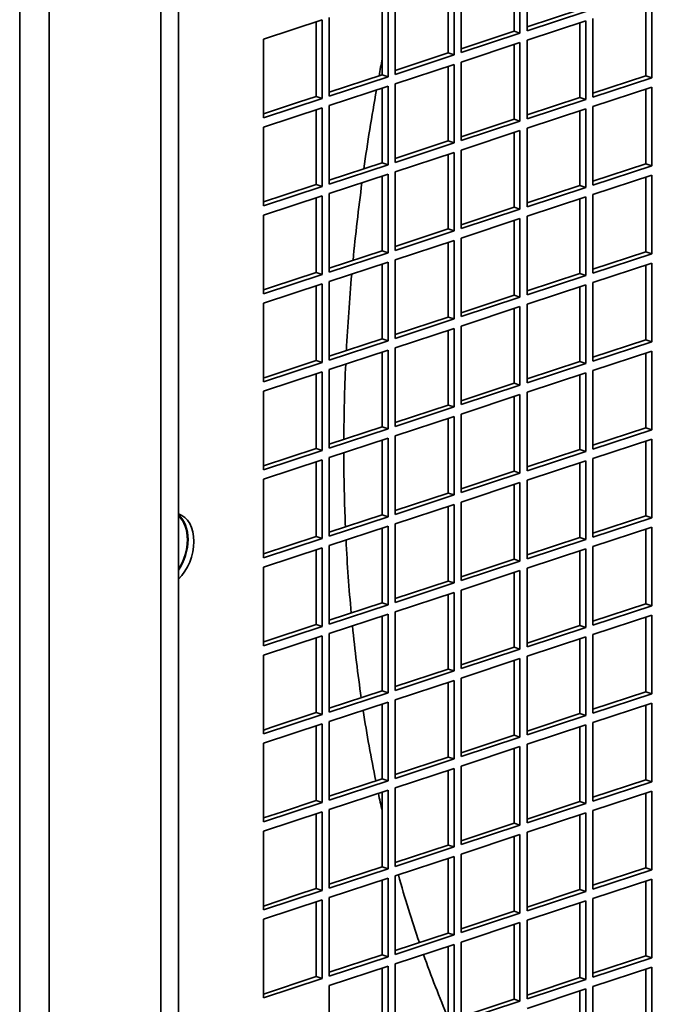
# Model space of a CAD drawing. Header units: millimetres. Extents: x 132 to 3320, y 40 to 2336.
# Tile 14 of 38: x 2938 to 2987, y 777 to 853. Entities that reach past the tile are written whole.
import ezdxf

# ---------------------------------------------------------------- set-up
doc = ezdxf.new("R2010")
doc.units = ezdxf.units.MM
doc.header["$LTSCALE"] = 8
doc.layers.add('Krawędzie widoczne(ISO)', color=7, linetype='Continuous', lineweight=35, true_color=0x262659)

msp = doc.modelspace()

# ---------------------------------------------------------------- linework, layer by layer
at = {"layer": 'Krawędzie widoczne(ISO)'}
for p, q in [((2938.329, 996.794), (2938.329, 537.629)), ((2949.191, 951.134), (2949.191, 661.136)), ((2950.548, 661.584), (2950.548, 951.582)), ((2940.592, 948.297), (2940.592, 663.973)), ((2976.796, 857.771), (2976.796, 851.729)), ((2977.339, 851.908), (2977.339, 857.95)), ((2976.344, 851.878), (2976.344, 857.621)), ((2972.271, 850.236), (2972.271, 856.277)), ((2971.275, 850.206), (2971.275, 855.949)), ((2971.728, 856.098), (2971.728, 850.057)), ((2966.206, 848.534), (2966.206, 854.277)), ((2966.659, 854.426), (2966.659, 848.384)), ((2967.202, 848.564), (2967.202, 854.605)), ((2986.481, 848.456), (2986.481, 854.199)), ((2986.933, 854.348), (2986.933, 848.307)), ((2977.339, 852.207), (2981.412, 853.55)), ((2981.865, 853.401), (2977.339, 851.908)), ((2957.065, 851.261), (2961.59, 852.754)), ((2961.138, 846.861), (2961.138, 852.604)), ((2961.59, 852.754), (2961.59, 846.712)), ((2962.134, 846.891), (2962.134, 852.933)), ((2977.339, 851.183), (2981.865, 852.676)), ((2981.412, 846.784), (2981.412, 852.527)), ((2981.865, 852.676), (2981.865, 846.634)), ((2982.408, 846.814), (2982.408, 852.855)), ((2972.271, 850.534), (2976.344, 851.878)), ((2976.796, 851.729), (2972.271, 850.236)), ((2976.344, 851.878), (2976.796, 851.729)), ((2957.065, 845.219), (2957.065, 851.261)), ((2972.271, 849.511), (2976.796, 851.004)), ((2976.796, 851.004), (2976.796, 844.962)), ((2977.339, 845.141), (2977.339, 851.183)), ((2967.202, 848.862), (2971.275, 850.206)), ((2971.275, 850.206), (2971.728, 850.057)), ((2976.344, 845.112), (2976.344, 850.855)), ((2971.728, 850.057), (2967.202, 848.564)), ((2972.271, 843.469), (2972.271, 849.511)), ((2967.202, 847.839), (2971.728, 849.332)), ((2971.275, 843.439), (2971.275, 849.182)), ((2971.728, 849.332), (2971.728, 843.29)), ((2962.134, 847.19), (2966.206, 848.534)), ((2966.659, 848.384), (2962.134, 846.891)), ((2966.206, 848.534), (2966.659, 848.384)), ((2982.408, 847.112), (2986.481, 848.456)), ((2986.933, 848.307), (2982.408, 846.814)), ((2986.481, 848.456), (2986.933, 848.307)), ((2962.134, 846.166), (2966.659, 847.659)), ((2966.206, 841.767), (2966.206, 847.51)), ((2966.659, 847.659), (2966.659, 841.618)), ((2967.202, 841.797), (2967.202, 847.839)), ((2982.408, 846.089), (2986.933, 847.582)), ((2986.481, 841.689), (2986.481, 847.432)), ((2986.933, 847.582), (2986.933, 841.54)), ((2961.59, 846.712), (2957.065, 845.219)), ((2957.065, 845.518), (2959.78, 846.414)), ((2959.78, 846.414), (2961.138, 846.861)), ((2961.138, 846.861), (2961.59, 846.712)), ((2977.339, 845.44), (2981.412, 846.784)), ((2981.865, 846.634), (2977.339, 845.141)), ((2981.412, 846.784), (2981.865, 846.634)), ((2957.065, 844.494), (2961.59, 845.987)), ((2961.138, 840.095), (2961.138, 845.838)), ((2961.59, 845.987), (2961.59, 839.945)), ((2962.134, 840.125), (2962.134, 846.166)), ((2977.339, 844.416), (2981.865, 845.91)), ((2981.412, 840.017), (2981.412, 845.76)), ((2981.865, 845.91), (2981.865, 839.868)), ((2982.408, 840.047), (2982.408, 846.089)), ((2972.271, 843.768), (2976.344, 845.112)), ((2976.796, 844.962), (2972.271, 843.469)), ((2976.344, 845.112), (2976.796, 844.962)), ((2957.065, 838.452), (2957.065, 844.494)), ((2972.271, 842.744), (2976.796, 844.237)), ((2976.796, 844.237), (2976.796, 838.196)), ((2977.339, 838.375), (2977.339, 844.416)), ((2967.202, 842.096), (2971.275, 843.439)), ((2971.275, 843.439), (2971.728, 843.29)), ((2976.344, 838.345), (2976.344, 844.088)), ((2971.728, 843.29), (2967.202, 841.797)), ((2972.271, 836.703), (2972.271, 842.744)), ((2967.202, 841.072), (2971.728, 842.565)), ((2971.275, 836.673), (2971.275, 842.416)), ((2971.728, 842.565), (2971.728, 836.523)), ((2962.134, 840.423), (2966.206, 841.767)), ((2966.659, 841.618), (2962.134, 840.125)), ((2966.206, 841.767), (2966.659, 841.618)), ((2982.408, 840.346), (2986.481, 841.689)), ((2986.933, 841.54), (2982.408, 840.047)), ((2986.481, 841.689), (2986.933, 841.54)), ((2962.134, 839.4), (2966.659, 840.893)), ((2966.206, 835), (2966.206, 840.743)), ((2966.659, 840.893), (2966.659, 834.851)), ((2967.202, 835.03), (2967.202, 841.072)), ((2982.408, 839.322), (2986.933, 840.815)), ((2986.481, 834.923), (2986.481, 840.666)), ((2986.933, 840.815), (2986.933, 834.773)), ((2961.59, 839.945), (2957.065, 838.452)), ((2958.635, 839.269), (2961.138, 840.095)), ((2961.138, 840.095), (2961.59, 839.945)), ((2977.339, 838.673), (2981.412, 840.017)), ((2981.865, 839.868), (2977.339, 838.375)), ((2981.412, 840.017), (2981.865, 839.868)), ((2957.065, 838.751), (2958.635, 839.269)), ((2957.065, 837.727), (2961.59, 839.22)), ((2961.138, 833.328), (2961.138, 839.071)), ((2961.59, 839.22), (2961.59, 833.179)), ((2962.134, 833.358), (2962.134, 839.4)), ((2977.339, 837.65), (2981.865, 839.143)), ((2981.412, 833.251), (2981.412, 838.994)), ((2981.865, 839.143), (2981.865, 833.101)), ((2982.408, 833.28), (2982.408, 839.322)), ((2972.271, 837.001), (2976.344, 838.345)), ((2976.796, 838.196), (2972.271, 836.703)), ((2976.344, 838.345), (2976.796, 838.196)), ((2957.065, 831.686), (2957.065, 837.727)), ((2972.271, 835.978), (2976.796, 837.471)), ((2976.344, 831.578), (2976.344, 837.321)), ((2976.796, 837.471), (2976.796, 831.429)), ((2977.339, 831.608), (2977.339, 837.65)), ((2967.202, 835.329), (2971.275, 836.673)), ((2971.275, 836.673), (2971.728, 836.523)), ((2971.728, 836.523), (2967.202, 835.03)), ((2967.202, 834.305), (2971.728, 835.798)), ((2971.728, 835.798), (2971.728, 829.757)), ((2972.271, 829.936), (2972.271, 835.978)), ((2971.275, 829.906), (2971.275, 835.649)), ((2962.134, 833.657), (2966.206, 835)), ((2966.659, 834.851), (2962.134, 833.358)), ((2966.206, 835), (2966.659, 834.851)), ((2967.202, 828.264), (2967.202, 834.305)), ((2982.408, 833.579), (2986.481, 834.923)), ((2986.933, 834.773), (2982.408, 833.28)), ((2986.481, 834.923), (2986.933, 834.773)), ((2962.134, 832.633), (2966.659, 834.126)), ((2966.206, 828.234), (2966.206, 833.977)), ((2966.659, 834.126), (2966.659, 828.084)), ((2982.408, 832.555), (2986.933, 834.048)), ((2986.481, 828.156), (2986.481, 833.899)), ((2986.933, 834.048), (2986.933, 828.007)), ((2961.59, 833.179), (2957.065, 831.686)), ((2957.781, 832.221), (2961.138, 833.328)), ((2961.138, 833.328), (2961.59, 833.179)), ((2977.339, 831.907), (2981.412, 833.251)), ((2981.865, 833.101), (2977.339, 831.608)), ((2981.412, 833.251), (2981.865, 833.101)), ((2957.065, 830.961), (2961.59, 832.454)), ((2957.065, 831.984), (2957.781, 832.221)), ((2961.138, 826.562), (2961.138, 832.305)), ((2961.59, 832.454), (2961.59, 826.412)), ((2962.134, 826.591), (2962.134, 832.633)), ((2977.339, 830.883), (2981.865, 832.376)), ((2981.412, 826.484), (2981.412, 832.227)), ((2981.865, 832.376), (2981.865, 826.335)), ((2982.408, 826.514), (2982.408, 832.555)), ((2972.271, 830.235), (2976.344, 831.578)), ((2976.796, 831.429), (2972.271, 829.936)), ((2976.344, 831.578), (2976.796, 831.429)), ((2957.065, 824.919), (2957.065, 830.961)), ((2972.271, 829.211), (2976.796, 830.704)), ((2976.344, 824.812), (2976.344, 830.555)), ((2976.796, 830.704), (2976.796, 824.662)), ((2977.339, 824.842), (2977.339, 830.883)), ((2967.202, 828.562), (2971.275, 829.906)), ((2971.728, 829.757), (2967.202, 828.264)), ((2971.275, 829.906), (2971.728, 829.757)), ((2967.202, 827.539), (2971.728, 829.032)), ((2971.728, 829.032), (2971.728, 822.99)), ((2972.271, 823.169), (2972.271, 829.211)), ((2962.134, 826.89), (2966.206, 828.234)), ((2966.206, 828.234), (2966.659, 828.084)), ((2971.275, 823.139), (2971.275, 828.882)), ((2966.659, 828.084), (2962.134, 826.591)), ((2967.202, 821.497), (2967.202, 827.539)), ((2982.408, 826.812), (2986.481, 828.156)), ((2986.933, 828.007), (2982.408, 826.514)), ((2986.481, 828.156), (2986.933, 828.007)), ((2962.134, 825.866), (2966.659, 827.359)), ((2966.206, 821.467), (2966.206, 827.21)), ((2966.659, 827.359), (2966.659, 821.318)), ((2982.408, 825.789), (2986.933, 827.282)), ((2986.481, 821.39), (2986.481, 827.133)), ((2986.933, 827.282), (2986.933, 821.24)), ((2961.59, 826.412), (2957.065, 824.919)), ((2957.212, 825.266), (2961.138, 826.562)), ((2961.138, 826.562), (2961.59, 826.412)), ((2977.339, 825.14), (2981.412, 826.484)), ((2981.865, 826.335), (2977.339, 824.842)), ((2981.412, 826.484), (2981.865, 826.335)), ((2957.065, 824.194), (2961.59, 825.687)), ((2957.065, 825.218), (2957.212, 825.266)), ((2961.138, 819.795), (2961.138, 825.538)), ((2961.59, 825.687), (2961.59, 819.646)), ((2962.134, 819.825), (2962.134, 825.866)), ((2977.339, 824.117), (2981.865, 825.61)), ((2981.412, 819.717), (2981.412, 825.46)), ((2981.865, 825.61), (2981.865, 819.568)), ((2982.408, 819.747), (2982.408, 825.789)), ((2972.271, 823.468), (2976.344, 824.812)), ((2976.796, 824.662), (2972.271, 823.169)), ((2976.344, 824.812), (2976.796, 824.662)), ((2957.065, 818.152), (2957.065, 824.194)), ((2972.271, 822.444), (2976.796, 823.937)), ((2976.344, 818.045), (2976.344, 823.788)), ((2976.796, 823.937), (2976.796, 817.896)), ((2977.339, 818.075), (2977.339, 824.117)), ((2967.202, 821.796), (2971.275, 823.139)), ((2971.728, 822.99), (2967.202, 821.497)), ((2971.275, 823.139), (2971.728, 822.99)), ((2967.202, 820.772), (2971.728, 822.265)), ((2971.728, 822.265), (2971.728, 816.223)), ((2972.271, 816.403), (2972.271, 822.444)), ((2962.134, 820.123), (2966.206, 821.467)), ((2966.206, 821.467), (2966.659, 821.318)), ((2971.275, 816.373), (2971.275, 822.116)), ((2966.659, 821.318), (2962.134, 819.825)), ((2967.202, 814.73), (2967.202, 820.772)), ((2982.408, 820.046), (2986.481, 821.39)), ((2986.933, 821.24), (2982.408, 819.747)), ((2986.481, 821.39), (2986.933, 821.24)), ((2962.134, 819.1), (2966.659, 820.593)), ((2966.206, 814.701), (2966.206, 820.444)), ((2966.659, 820.593), (2966.659, 814.551)), ((2982.408, 819.022), (2986.933, 820.515)), ((2986.481, 814.623), (2986.481, 820.366)), ((2986.933, 820.515), (2986.933, 814.474)), ((2957.065, 818.451), (2961.138, 819.795)), ((2961.59, 819.646), (2957.065, 818.152)), ((2961.138, 819.795), (2961.59, 819.646)), ((2977.339, 818.373), (2981.412, 819.717)), ((2981.865, 819.568), (2977.339, 818.075)), ((2981.412, 819.717), (2981.865, 819.568)), ((2957.065, 817.428), (2961.59, 818.921)), ((2961.138, 813.028), (2961.138, 818.771)), ((2961.59, 818.921), (2961.59, 812.879)), ((2962.134, 813.058), (2962.134, 819.1)), ((2977.339, 817.35), (2981.865, 818.843)), ((2981.412, 812.951), (2981.412, 818.694)), ((2981.865, 818.843), (2981.865, 812.801)), ((2982.408, 812.98), (2982.408, 819.022)), ((2972.271, 816.701), (2976.344, 818.045)), ((2976.796, 817.896), (2972.271, 816.403)), ((2976.344, 818.045), (2976.796, 817.896)), ((2957.065, 811.386), (2957.065, 817.428)), ((2972.271, 815.678), (2976.796, 817.171)), ((2976.344, 811.278), (2976.344, 817.021)), ((2976.796, 817.171), (2976.796, 811.129)), ((2977.339, 811.308), (2977.339, 817.35)), ((2967.202, 815.029), (2971.275, 816.373)), ((2971.728, 816.223), (2967.202, 814.73)), ((2971.275, 816.373), (2971.728, 816.223)), ((2967.202, 814.005), (2971.728, 815.498)), ((2971.728, 815.498), (2971.728, 809.457)), ((2972.271, 809.636), (2972.271, 815.678)), ((2962.134, 813.357), (2966.206, 814.701)), ((2966.206, 814.701), (2966.659, 814.551)), ((2971.275, 809.606), (2971.275, 815.349)), ((2982.408, 813.279), (2986.481, 814.623)), ((2986.481, 814.623), (2986.933, 814.474)), ((2966.659, 814.551), (2962.134, 813.058)), ((2967.202, 807.964), (2967.202, 814.005)), ((2986.933, 814.474), (2982.408, 812.98)), ((2962.134, 812.333), (2966.659, 813.826)), ((2966.206, 807.934), (2966.206, 813.677)), ((2966.659, 813.826), (2966.659, 807.785)), ((2982.408, 812.255), (2986.933, 813.749)), ((2986.481, 807.856), (2986.481, 813.599)), ((2986.933, 813.749), (2986.933, 807.707)), ((2957.065, 811.684), (2961.138, 813.028)), ((2961.59, 812.879), (2957.065, 811.386)), ((2961.138, 813.028), (2961.59, 812.879)), ((2962.134, 806.291), (2962.134, 812.333)), ((2977.339, 811.607), (2981.412, 812.951)), ((2981.865, 812.801), (2977.339, 811.308)), ((2981.412, 812.951), (2981.865, 812.801)), ((2957.065, 810.661), (2961.59, 812.154)), ((2961.138, 806.262), (2961.138, 812.005)), ((2961.59, 812.154), (2961.59, 806.112)), ((2977.339, 810.583), (2981.865, 812.076)), ((2981.412, 806.184), (2981.412, 811.927)), ((2981.865, 812.076), (2981.865, 806.035)), ((2982.408, 806.214), (2982.408, 812.255)), ((2972.271, 809.935), (2976.344, 811.278)), ((2976.796, 811.129), (2972.271, 809.636)), ((2976.344, 811.278), (2976.796, 811.129)), ((2957.065, 804.619), (2957.065, 810.661)), ((2972.271, 808.911), (2976.796, 810.404)), ((2976.344, 804.512), (2976.344, 810.255)), ((2976.796, 810.404), (2976.796, 804.362)), ((2977.339, 804.542), (2977.339, 810.583)), ((2967.202, 808.262), (2971.275, 809.606)), ((2971.728, 809.457), (2967.202, 807.964)), ((2971.275, 809.606), (2971.728, 809.457)), ((2967.202, 807.239), (2971.728, 808.732)), ((2971.275, 802.839), (2971.275, 808.583)), ((2971.728, 808.732), (2971.728, 802.69)), ((2972.271, 802.869), (2972.271, 808.911)), ((2962.134, 806.59), (2966.206, 807.934)), ((2966.659, 807.785), (2962.134, 806.291)), ((2966.206, 807.934), (2966.659, 807.785)), ((2982.408, 806.512), (2986.481, 807.856)), ((2986.481, 807.856), (2986.933, 807.707)), ((2962.134, 805.566), (2966.659, 807.06)), ((2966.659, 807.06), (2966.659, 801.018)), ((2967.202, 801.197), (2967.202, 807.239)), ((2986.933, 807.707), (2982.408, 806.214)), ((2966.206, 801.167), (2966.206, 806.91)), ((2982.408, 805.489), (2986.933, 806.982)), ((2986.481, 801.09), (2986.481, 806.833)), ((2986.933, 806.982), (2986.933, 800.94)), ((2961.59, 806.112), (2957.065, 804.619)), ((2957.167, 804.952), (2961.138, 806.262)), ((2961.138, 806.262), (2961.59, 806.112)), ((2962.134, 799.525), (2962.134, 805.566)), ((2977.339, 804.84), (2981.412, 806.184)), ((2981.865, 806.035), (2977.339, 804.542)), ((2981.412, 806.184), (2981.865, 806.035)), ((2957.065, 803.894), (2961.59, 805.387)), ((2957.065, 804.918), (2957.167, 804.952)), ((2961.138, 799.495), (2961.138, 805.238)), ((2961.59, 805.387), (2961.59, 799.346)), ((2977.339, 803.817), (2981.865, 805.31)), ((2981.412, 799.417), (2981.412, 805.16)), ((2981.865, 805.31), (2981.865, 799.268)), ((2982.408, 799.447), (2982.408, 805.489)), ((2972.271, 803.168), (2976.344, 804.512)), ((2976.796, 804.362), (2972.271, 802.869)), ((2976.344, 804.512), (2976.796, 804.362)), ((2957.065, 797.853), (2957.065, 803.894)), ((2972.271, 802.144), (2976.796, 803.637)), ((2976.344, 797.745), (2976.344, 803.488)), ((2976.796, 803.637), (2976.796, 797.596)), ((2977.339, 797.775), (2977.339, 803.817)), ((2967.202, 801.496), (2971.275, 802.839)), ((2971.728, 802.69), (2967.202, 801.197)), ((2971.275, 802.839), (2971.728, 802.69)), ((2967.202, 800.472), (2971.728, 801.965)), ((2971.275, 796.073), (2971.275, 801.816)), ((2971.728, 801.965), (2971.728, 795.924)), ((2972.271, 796.103), (2972.271, 802.144)), ((2962.134, 799.823), (2966.206, 801.167)), ((2966.659, 801.018), (2962.134, 799.525)), ((2966.206, 801.167), (2966.659, 801.018)), ((2982.408, 799.746), (2986.481, 801.09)), ((2986.481, 801.09), (2986.933, 800.94)), ((2962.134, 798.8), (2966.659, 800.293)), ((2966.659, 800.293), (2966.659, 794.251)), ((2967.202, 794.43), (2967.202, 800.472)), ((2986.933, 800.94), (2982.408, 799.447)), ((2982.408, 798.722), (2986.933, 800.215)), ((2986.933, 800.215), (2986.933, 794.174)), ((2957.707, 798.363), (2961.138, 799.495)), ((2961.138, 799.495), (2961.59, 799.346)), ((2966.206, 794.401), (2966.206, 800.144)), ((2986.481, 794.323), (2986.481, 800.066)), ((2961.59, 799.346), (2957.065, 797.853)), ((2962.134, 792.758), (2962.134, 798.8)), ((2977.339, 798.074), (2981.412, 799.417)), ((2981.865, 799.268), (2977.339, 797.775)), ((2981.412, 799.417), (2981.865, 799.268)), ((2982.408, 792.681), (2982.408, 798.722)), ((2957.065, 797.128), (2961.59, 798.621)), ((2957.065, 798.151), (2957.707, 798.363)), ((2961.138, 792.728), (2961.138, 798.471)), ((2961.59, 798.621), (2961.59, 792.579)), ((2977.339, 797.05), (2981.865, 798.543)), ((2981.412, 792.651), (2981.412, 798.394)), ((2981.865, 798.543), (2981.865, 792.501)), ((2972.271, 796.401), (2976.344, 797.745)), ((2976.796, 797.596), (2972.271, 796.103)), ((2976.344, 797.745), (2976.796, 797.596)), ((2957.065, 791.086), (2957.065, 797.128)), ((2972.271, 795.378), (2976.796, 796.871)), ((2976.344, 790.978), (2976.344, 796.721)), ((2976.796, 796.871), (2976.796, 790.829)), ((2977.339, 791.008), (2977.339, 797.05)), ((2967.202, 794.729), (2971.275, 796.073)), ((2971.728, 795.924), (2967.202, 794.43)), ((2971.275, 796.073), (2971.728, 795.924)), ((2967.202, 793.705), (2971.728, 795.199)), ((2971.275, 789.306), (2971.275, 795.049)), ((2971.728, 795.199), (2971.728, 789.157)), ((2972.271, 789.336), (2972.271, 795.378)), ((2962.134, 793.057), (2966.206, 794.401)), ((2966.659, 794.251), (2962.134, 792.758)), ((2966.206, 794.401), (2966.659, 794.251)), ((2982.408, 792.979), (2986.481, 794.323)), ((2986.933, 794.174), (2982.408, 792.681)), ((2986.481, 794.323), (2986.933, 794.174)), ((2962.134, 792.033), (2966.659, 793.526)), ((2966.659, 793.526), (2966.659, 787.485)), ((2967.202, 787.664), (2967.202, 793.705)), ((2982.408, 791.956), (2986.933, 793.449)), ((2986.933, 793.449), (2986.933, 787.407)), ((2958.53, 791.868), (2961.138, 792.728)), ((2961.138, 792.728), (2961.59, 792.579)), ((2966.206, 787.634), (2966.206, 793.377)), ((2977.339, 791.307), (2981.412, 792.651)), ((2981.412, 792.651), (2981.865, 792.501)), ((2986.481, 787.556), (2986.481, 793.299)), ((2961.59, 792.579), (2957.065, 791.086)), ((2962.134, 785.992), (2962.134, 792.033)), ((2981.865, 792.501), (2977.339, 791.008)), ((2982.408, 785.914), (2982.408, 791.956)), ((2957.065, 791.385), (2958.53, 791.868)), ((2957.065, 790.361), (2961.59, 791.854)), ((2961.138, 785.962), (2961.138, 791.705)), ((2961.59, 791.854), (2961.59, 785.812)), ((2977.339, 790.283), (2981.865, 791.776)), ((2981.412, 785.884), (2981.412, 791.627)), ((2981.865, 791.776), (2981.865, 785.735)), ((2972.271, 789.635), (2976.344, 790.978)), ((2976.796, 790.829), (2972.271, 789.336)), ((2976.344, 790.978), (2976.796, 790.829)), ((2957.065, 784.319), (2957.065, 790.361)), ((2972.271, 788.611), (2976.796, 790.104)), ((2976.344, 784.212), (2976.344, 789.955)), ((2976.796, 790.104), (2976.796, 784.063)), ((2977.339, 784.242), (2977.339, 790.283)), ((2967.202, 787.962), (2971.275, 789.306)), ((2971.728, 789.157), (2967.202, 787.664)), ((2971.275, 789.306), (2971.728, 789.157)), ((2967.202, 786.939), (2971.728, 788.432)), ((2971.275, 782.54), (2971.275, 788.283)), ((2971.728, 788.432), (2971.728, 782.39)), ((2972.271, 782.569), (2972.271, 788.611)), ((2962.134, 786.29), (2966.206, 787.634)), ((2966.659, 787.485), (2962.134, 785.992)), ((2966.206, 787.634), (2966.659, 787.485)), ((2982.408, 786.213), (2986.481, 787.556)), ((2986.933, 787.407), (2982.408, 785.914)), ((2986.481, 787.556), (2986.933, 787.407)), ((2962.134, 785.267), (2966.659, 786.76)), ((2966.206, 780.867), (2966.206, 786.61)), ((2966.659, 786.76), (2966.659, 780.718)), ((2967.202, 780.897), (2967.202, 786.939)), ((2982.408, 785.189), (2986.933, 786.682)), ((2986.933, 786.682), (2986.933, 780.64)), ((2959.643, 785.469), (2961.138, 785.962)), ((2961.138, 785.962), (2961.59, 785.812)), ((2977.339, 784.54), (2981.412, 785.884)), ((2981.412, 785.884), (2981.865, 785.735)), ((2986.481, 780.79), (2986.481, 786.533)), ((2961.59, 785.812), (2957.065, 784.319)), ((2957.065, 784.618), (2959.643, 785.469)), ((2957.065, 783.594), (2961.59, 785.087)), ((2961.59, 785.087), (2961.59, 779.046)), ((2962.134, 779.225), (2962.134, 785.267)), ((2981.865, 785.735), (2977.339, 784.242)), ((2982.408, 779.147), (2982.408, 785.189)), ((2961.138, 779.195), (2961.138, 784.938)), ((2977.339, 783.517), (2981.865, 785.01)), ((2981.412, 779.117), (2981.412, 784.86)), ((2981.865, 785.01), (2981.865, 778.968)), ((2957.065, 777.553), (2957.065, 783.594)), ((2972.271, 782.868), (2976.344, 784.212)), ((2976.796, 784.063), (2972.271, 782.569)), ((2976.344, 784.212), (2976.796, 784.063)), ((2972.271, 781.844), (2976.796, 783.338)), ((2976.344, 777.445), (2976.344, 783.188)), ((2976.796, 783.338), (2976.796, 777.296)), ((2977.339, 777.475), (2977.339, 783.517)), ((2967.202, 781.196), (2971.275, 782.54)), ((2971.728, 782.39), (2967.202, 780.897)), ((2971.275, 782.54), (2971.728, 782.39)), ((2967.202, 780.172), (2971.728, 781.665)), ((2971.275, 775.773), (2971.275, 781.516)), ((2971.728, 781.665), (2971.728, 775.624)), ((2972.271, 775.803), (2972.271, 781.844)), ((2962.134, 779.524), (2966.206, 780.867)), ((2966.659, 780.718), (2962.134, 779.225)), ((2966.206, 780.867), (2966.659, 780.718)), ((2982.408, 779.446), (2986.481, 780.79)), ((2986.933, 780.64), (2982.408, 779.147)), ((2986.481, 780.79), (2986.933, 780.64)), ((2962.134, 778.5), (2966.659, 779.993)), ((2966.206, 774.101), (2966.206, 779.844)), ((2966.659, 779.993), (2966.659, 773.951)), ((2967.202, 774.131), (2967.202, 780.172)), ((2982.408, 778.422), (2986.933, 779.915)), ((2986.933, 779.915), (2986.933, 773.874)), ((2957.065, 777.851), (2961.059, 779.169)), ((2961.59, 779.046), (2957.065, 777.553)), ((2961.059, 779.169), (2961.138, 779.195)), ((2961.138, 779.195), (2961.59, 779.046)), ((2977.339, 777.774), (2981.412, 779.117)), ((2981.412, 779.117), (2981.865, 778.968)), ((2986.481, 774.023), (2986.481, 779.766)), ((2962.134, 772.458), (2962.134, 778.5)), ((2981.865, 778.968), (2977.339, 777.475)), ((2982.408, 772.381), (2982.408, 778.422)), ((2977.339, 776.75), (2981.865, 778.243)), ((2981.412, 772.351), (2981.412, 778.094)), ((2981.865, 778.243), (2981.865, 772.201)), ((2972.271, 776.101), (2976.344, 777.445)), ((2976.796, 777.296), (2972.271, 775.803)), ((2976.344, 777.445), (2976.796, 777.296))]:
    msp.add_line(p, q, dxfattribs=at)
for centre, major_axis, start_param, end_param in [((3050.561, 845.254), (46.621, 141.308), 2.345679, 6.614606), ((2949.643, 811.958), (0.922, 2.796), 4.050438, 6.292437), ((2949.191, 812.107), (0.922, 2.796), 4.31109, 6.031785), ((2949.191, 812.107), (0.902, 2.735), 4.330369, 6.012506)]:
    msp.add_ellipse(centre, major_axis=major_axis, ratio=0.667513, start_param=start_param, end_param=end_param, dxfattribs=at)
for points in [[(2966.206, 849.762), (2966.122, 849.325), (2966.039, 848.888), (2965.959, 848.452)], [(2965.761, 847.363), (2965.4, 845.339), (2965.078, 843.317), (2964.794, 841.301)], [(2964.647, 840.229), (2964.38, 838.232), (2964.151, 836.241), (2963.96, 834.259)], [(2963.862, 833.203), (2963.686, 831.232), (2963.548, 829.271), (2963.448, 827.324)], [(2963.399, 826.284), (2963.312, 824.338), (2963.264, 822.407), (2963.254, 820.493)], [(2963.423, 812.759), (2963.517, 810.864), (2963.65, 808.992), (2963.82, 807.147)], [(2963.916, 806.155), (2964.103, 804.285), (2964.33, 802.445), (2964.594, 800.635)], [(2964.74, 799.66), (2965.025, 797.817), (2965.349, 796.008), (2965.71, 794.237)], [(2965.91, 793.279), (2966.006, 792.828), (2966.105, 792.379), (2966.206, 791.933)], [(2967.447, 787.02), (2967.946, 785.233), (2968.485, 783.495), (2969.062, 781.809)], [(2969.381, 780.891), (2969.976, 779.212), (2970.608, 777.587), (2971.275, 776.018)]]:
    msp.add_open_spline(points, degree=3, dxfattribs=at)
msp.add_open_spline([(2963.252, 819.469), (2963.253, 819.059), (2963.255, 818.649), (2963.275, 816.737), (2963.314, 815.245), (2963.377, 813.767)], degree=3, knots=[1.57312204, 1.57312204, 1.57312204, 1.57312204, 1.58450777, 1.58450777, 1.6264268, 1.6264268, 1.6264268, 1.6264268], dxfattribs=at)

doc.saveas('drawing.dxf')
